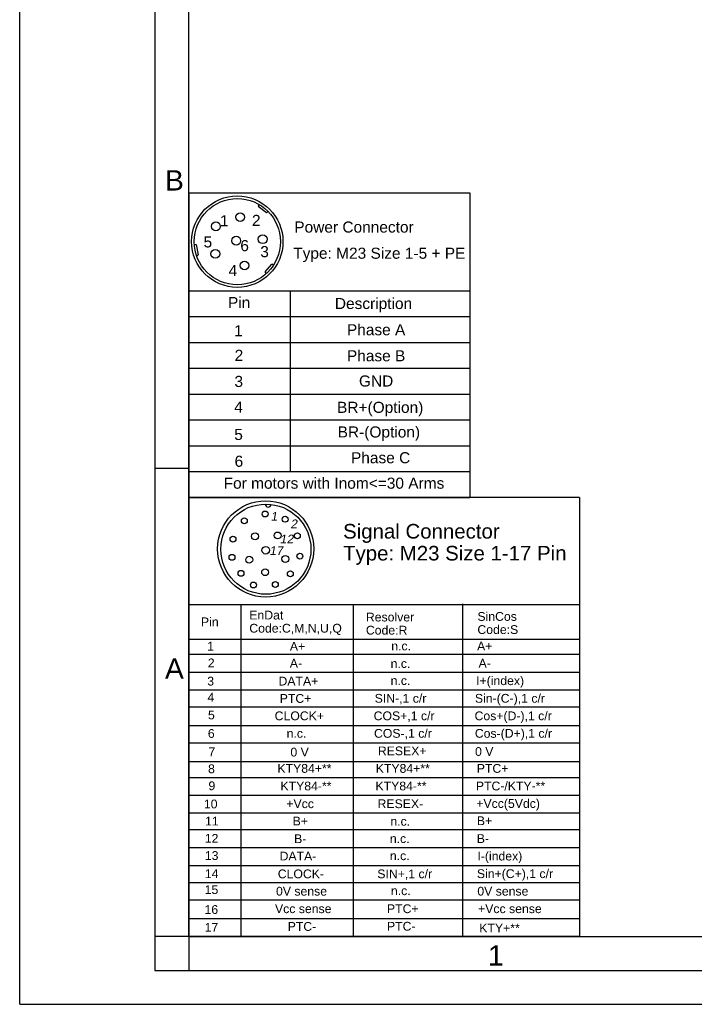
# Model space of a CAD drawing. Header units: millimetres. Extents: x 0 to 420, y 0 to 297.
# Tile 1 of 29: x 0 to 100, y 0 to 146. Entities that reach past the tile are written whole.
import ezdxf

# ---------------------------------------------------------------- set-up
doc = ezdxf.new("R2010")
doc.units = ezdxf.units.MM
doc.header["$LTSCALE"] = 23.1
doc.layers.get('0').update_dxf_attribs({"linetype": 'CONTINUOUS'})
doc.layers.add('DETAIL', color=7, linetype='CONTINUOUS')
doc.styles.get("Standard").update_dxf_attribs({"font": 'arial.ttf'})
doc.styles.add('TEXTSTYLE_2', font='arial.ttf')

# ---------------------------------------------------------------- blocks, each defined once
blk = doc.blocks.new('6PINS_BL2', base_point=(45.8, 97.43))
at = {"layer": 'DETAIL', "color": 2, "linetype": 'CONTINUOUS'}
for p, q in [((25, 119.93), (66.59, 119.92)), ((25, 119.93), (25, 74.93)), ((66.59, 119.92), (66.59, 74.93)), ((35.43, 118.2), (35.29, 117.97)), ((35.29, 117.97), (36.51, 117.02)), ((36.51, 117.02), (36.71, 117.2)), ((25.83, 112.3), (26.1, 112.31)), ((26.1, 112.31), (26.4, 110.76)), ((26.17, 110.65), (26.4, 110.76)), ((36.28, 108.27), (37.27, 109.42)), ((37.52, 109.27), (37.27, 109.42)), ((36.49, 108.04), (36.28, 108.27)), ((25, 105.46), (66.59, 105.46)), ((40.02, 105.46), (40.02, 78.75)), ((25, 101.65), (66.59, 101.65)), ((25, 97.83), (66.59, 97.83)), ((25, 94.01), (66.59, 94.01)), ((25, 90.2), (66.59, 90.19)), ((25, 86.38), (66.59, 86.38)), ((25, 82.56), (66.59, 82.56)), ((25, 78.75), (40.02, 78.75)), ((40.02, 78.75), (66.59, 78.74)), ((25, 74.93), (66.59, 74.93))]:
    blk.add_line(p, q, dxfattribs=at)
for centre, radius in [((32.18, 112.73), 6.76), ((32.18, 112.73), 6.37), ((32.6, 116.35), 0.649), ((29.02, 114.99), 0.649), ((32.03, 112.87), 0.649), ((35.93, 113.08), 0.649), ((28.93, 110.93), 0.649), ((33.25, 109.2), 0.649)]:
    blk.add_circle(centre, radius, dxfattribs=at)
for s, height, p in [('1', 1.64, (29.62, 114.99)), ('2', 1.64, (34.35, 115.05)), ('Power Connector', 1.6358, (40.61, 114.07)), ('5', 1.64, (27.19, 111.87)), ('6', 1.64, (32.63, 111.32)), ('3', 1.64, (35.58, 110.43)), ('Type: M23 Size 1-5 + PE', 1.6358, (40.45, 110.2)), ('4', 1.64, (30.89, 107.63)), ('Pin', 1.636, (30.8, 102.91)), ('Description', 1.6358, (46.61, 102.77)), ('Phase A', 1.636, (48.39, 98.89)), ('1', 1.64, (31.71, 98.74)), ('2', 1.64, (31.79, 95.11)), ('Phase B', 1.636, (48.39, 95.04)), ('3', 1.64, (31.76, 91.25)), ('GND', 1.636, (50.17, 91.31)), ('4', 1.64, (31.72, 87.46)), ('BR+(Option)', 1.6358, (46.93, 87.42)), ('5', 1.64, (31.73, 83.41)), ('BR-(Option)', 1.6358, (47.02, 83.78)), ('Phase C', 1.636, (48.99, 79.97)), ('6', 1.64, (31.78, 79.45)), ('For motors with Inom<=30 Arms', 1.6358, (30.16, 76.21))]:
    blk.add_text(s, height=height, dxfattribs=at).set_placement(p)
blk = doc.blocks.new('17PINS_BL3', base_point=(53.88, 42.43))
at = {"layer": 'DETAIL', "color": 2, "linetype": 'CONTINUOUS'}
for p, q in [((25, 74.93), (25, 9.93)), ((82.76, 74.93), (25, 74.93)), ((82.76, 74.93), (82.76, 10)), ((25, 59.1), (82.76, 59.1)), ((32.71, 59.1), (32.71, 10)), ((49.3, 59.1), (49.3, 10)), ((65.49, 59.17), (65.49, 10)), ((25, 53.96), (82.76, 53.96)), ((25, 51.75), (82.76, 51.75)), ((25, 49.09), (82.76, 49.09)), ((25, 46.46), (82.76, 46.46)), ((25, 43.97), (82.76, 43.97)), ((25, 41.23), (82.76, 41.23)), ((25, 38.66), (82.76, 38.66)), ((25, 35.91), (82.76, 35.91)), ((25, 33.5), (82.76, 33.5)), ((25, 30.92), (82.76, 30.92)), ((25, 28.32), (82.76, 28.32)), ((82.76, 25.8), (25, 25.8)), ((25, 23.17), (82.76, 23.17)), ((25, 20.53), (82.76, 20.53)), ((25, 17.99), (82.76, 17.99)), ((25, 15.46), (82.76, 15.46)), ((25, 12.68), (82.76, 12.68)), ((82.69, 10), (25, 10))]:
    blk.add_line(p, q, dxfattribs=at)
for centre, radius in [((36.37, 67.31), 7.11), ((36.4, 67.27), 6.66), ((36.29, 72.47), 0.436), ((33.21, 71.47), 0.436), ((39.25, 71.69), 0.436), ((31.54, 68.75), 0.436), ((34.8, 69.17), 0.509), ((38.14, 69.3), 0.509), ((41.06, 69.25), 0.436), ((36.38, 67.11), 0.557), ((31.39, 66.06), 0.436), ((33.94, 65.71), 0.509), ((39.27, 65.82), 0.509), ((41.43, 66.24), 0.436), ((32.72, 63.7), 0.436), ((36.29, 63.87), 0.509), ((40.02, 63.63), 0.436), ((34.56, 61.98), 0.436), ((37.8, 62.05), 0.436)]:
    blk.add_circle(centre, radius, dxfattribs=at)
blk.add_arc((36.75, 73.92), 0.436, 178.7834, 355.0273, dxfattribs=at)
at = {"layer": 'DETAIL', "color": 2, "linetype": 'CONTINUOUS', "oblique": 10}
for s, height, p in [('1', 1.3, (37.09, 71.47)), ('2', 1.3, (40.02, 70.35)), ('12', 1.296, (38.45, 68.12)), ('17', 1.296, (36.91, 66.41))]:
    blk.add_text(s, height=height, dxfattribs=at).set_placement(p)
at = {"layer": 'DETAIL', "color": 2, "linetype": 'CONTINUOUS'}
for s, height, p in [('Signal Connector', 2.1601, (47.82, 68.84)), ('Type: M23 Size 1-17 Pin', 2.1601, (47.82, 65.6)), ('Pin', 1.296, (26.81, 55.88)), ('EnDat', 1.296, (33.95, 56.88)), ('Resolver', 1.296, (51.19, 56.59)), ('SinCos', 1.296, (67.68, 56.68)), ('Code:C,M,N,U,Q', 1.2961, (33.95, 54.94)), ('Code:R', 1.296, (51.19, 54.65)), ('Code:S', 1.296, (67.68, 54.74)), ('1', 1.3, (27.73, 52.29)), ('A+', 1.296, (39.95, 52.27)), ('n.c.', 1.296, (54.94, 52.32)), ('A+', 1.296, (67.63, 52.3)), ('2', 1.3, (27.82, 49.81)), ('A-', 1.296, (39.94, 49.77)), ('A-', 1.296, (67.85, 49.77)), ('n.c.', 1.296, (54.85, 49.72)), ('3', 1.3, (27.73, 47.12)), ('DATA+', 1.296, (38.27, 47.12)), ('n.c.', 1.296, (54.85, 47.2)), ('I+(index)', 1.296, (67.49, 47.18)), ('4', 1.3, (27.77, 44.74)), ('PTC+', 1.296, (38.45, 44.56)), ('SIN-,1 c/r', 1.296, (52.49, 44.58)), ('Sin-(C-),1 c/r', 1.2961, (67.31, 44.58)), ('5', 1.3, (27.84, 42.12)), ('CLOCK+', 1.296, (37.7, 41.99)), ('COS+,1 c/r', 1.296, (52.34, 41.99)), ('Cos+(D-),1 c/r', 1.2961, (67.26, 41.99)), ('COS-,1 c/r', 1.296, (52.39, 39.4)), ('Cos-(D+),1 c/r', 1.2961, (67.3, 39.4)), ('6', 1.3, (27.82, 39.38)), ('n.c.', 1.296, (39.47, 39.4)), ('7', 1.3, (27.91, 36.67)), ('0 V', 1.296, (40.03, 36.63)), ('RESEX+', 1.296, (52.96, 36.81)), ('0 V', 1.296, (67.33, 36.72)), ('8', 1.3, (27.85, 34.16)), ('KTY84+**', 1.296, (38.11, 34.22)), ('KTY84+**', 1.296, (52.65, 34.22)), ('PTC+', 1.296, (67.59, 34.22)), ('9', 1.3, (27.91, 31.65)), ('KTY84-**', 1.296, (38.56, 31.62)), ('KTY84-**', 1.296, (52.61, 31.62)), ('PTC-/KTY-**', 1.2961, (67.45, 31.62)), ('10', 1.296, (27.24, 28.96)), ('+Vcc', 1.296, (39.43, 29)), ('RESEX-', 1.296, (52.92, 29)), ('+Vcc(5Vdc)', 1.296, (67.52, 29.03)), ('11', 1.296, (27.41, 26.43)), ('B+', 1.296, (40.36, 26.44)), ('B+', 1.296, (67.6, 26.48)), ('n.c.', 1.296, (54.81, 26.4)), ('12', 1.296, (27.37, 23.88)), ('B-', 1.296, (40.58, 23.82)), ('n.c.', 1.296, (54.74, 23.85)), ('B-', 1.296, (67.59, 23.85)), ('13', 1.296, (27.38, 21.34)), ('DATA-', 1.296, (38.43, 21.26)), ('n.c.', 1.296, (54.74, 21.31)), ('I-(index)', 1.296, (67.68, 21.26)), ('14', 1.296, (27.37, 18.65)), ('CLOCK-', 1.296, (38.16, 18.63)), ('SIN+,1 c/r', 1.296, (52.88, 18.63)), ('Sin+(C+),1 c/r', 1.2961, (67.6, 18.66)), ('15', 1.296, (27.35, 16.3)), ('0V sense', 1.296, (37.9, 16.07)), ('n.c.', 1.296, (54.89, 16.14)), ('0V sense', 1.296, (67.67, 16.07)), ('16', 1.296, (27.33, 13.36)), ('Vcc sense', 1.296, (37.75, 13.48)), ('PTC+', 1.296, (54.31, 13.48)), ('+Vcc sense', 1.296, (67.78, 13.48)), ('17', 1.296, (27.35, 10.73)), ('PTC-', 1.296, (39.63, 10.86)), ('PTC-', 1.296, (54.31, 10.89)), ('KTY+**', 1.296, (67.96, 10.63))]:
    blk.add_text(s, height=height, dxfattribs=at).set_placement(p)

msp = doc.modelspace()

# ---------------------------------------------------------------- linework, layer by layer
at = {"color": 2, "linetype": 'CONTINUOUS'}
for p, q in [((0, 0), (0, 297)), ((20, 292), (20, 5)), ((20, 79.25), (25, 79.25)), ((25, 10), (20, 10)), ((25, 10), (25, 5)), ((20, 5), (415, 5)), ((0, 0), (232.75, 0))]:
    msp.add_line(p, q, dxfattribs=at)
at = {"color": 7, "linetype": 'CONTINUOUS'}
for q in [(25, 287), (410, 10)]:
    msp.add_line((25, 10), q, dxfattribs=at)

# ---------------------------------------------------------------- block references
at = {"layer": 'DETAIL', "color": 2, "linetype": 'CONTINUOUS'}
for name, p in [('6PINS_BL2', (45.79588, 97.42678)), ('17PINS_BL3', (53.88205, 42.42887))]:
    msp.add_blockref(name, p, dxfattribs=at)

# ---------------------------------------------------------------- texts
at = {"color": 2, "linetype": 'CONTINUOUS', "char_height": 3, "attachment_point": 1, "line_spacing_factor": 0.9, "style": 'TEXTSTYLE_2'}
for s, insert, width in [('B', (21.4816, 123.27986), 2.7881041), ('A', (21.4816, 51.11363), 2.7881041), ('1', (69.23353, 8.72631), 2.330855)]:
    msp.add_mtext(s, dxfattribs=dict(at, insert=insert, width=width))

doc.saveas('drawing.dxf')
